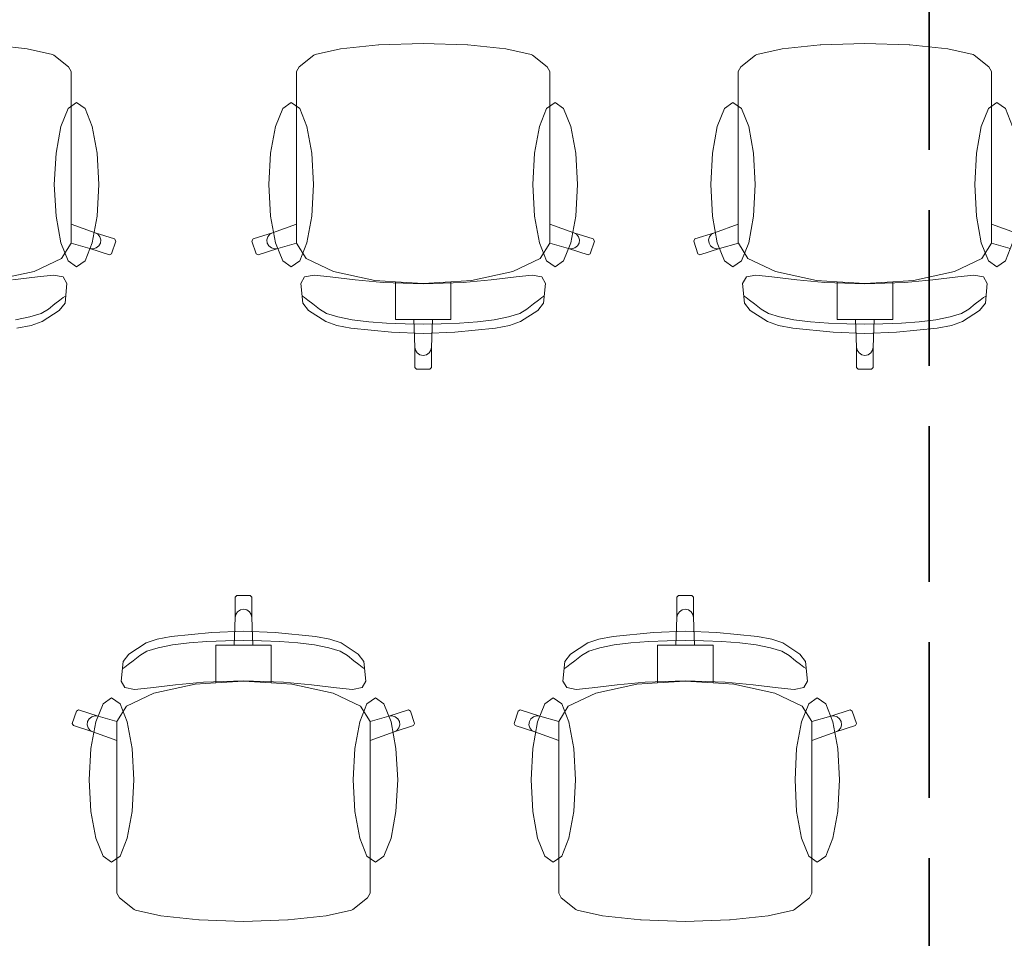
# Model space of a CAD drawing. Header units: millimetres. Extents: x -34676 to 172266, y 39940 to 476087.
# Tile 103 of 256: x 27061 to 28844, y 287130 to 288794. Entities that reach past the tile are written whole.
import ezdxf

# ---------------------------------------------------------------- set-up
doc = ezdxf.new("R2010")
doc.units = ezdxf.units.MM
doc.header["$MEASUREMENT"] = 0
doc.linetypes.add('Krawędzie ukryte', pattern=[3.912222, 2.822222, -1.09])
for name, color, linetype in [('#podkład', 252, 'Continuous'), ('Konstrukcja - Belki', 7, 'Continuous'), ('Wnętrze - Umeblowanie', 7, 'Continuous')]:
    doc.layers.add(name, color=color, linetype=linetype)

# ---------------------------------------------------------------- blocks, each defined once
blk = doc.blocks.new('UHYGFFFF')
at = {"layer": 'Konstrukcja - Belki', "color": 252, "linetype": 'Krawędzie ukryte', "lineweight": 35, "ltscale": 100}
blk.add_line((28317.6, 395762.6), (28317.6, 388592.6), dxfattribs=at)
at = {"layer": 'Wnętrze - Umeblowanie', "color": 252, "linetype": 'Continuous', "lineweight": 13, "ltscale": 100}
for p, q in [((26615.4, 394888.3), (26684.1, 394881.1)), ((26684.1, 394881.1), (26730, 394870.4)), ((27251.2, 394881.1), (27205.2, 394870.4)), ((27319.9, 394888.3), (27251.2, 394881.1)), ((27321, 394888.4), (27319.9, 394888.3)), ((27401, 394890.8), (27321, 394888.4)), ((27401, 394890.8), (27481, 394888.4)), ((27481, 394888.4), (27482.1, 394888.3)), ((27482.1, 394888.3), (27550.9, 394881.1)), ((27550.9, 394881.1), (27596.8, 394870.4)), ((28051.2, 394881.1), (28005.2, 394870.4)), ((28119.9, 394888.3), (28051.2, 394881.1)), ((28121, 394888.4), (28119.9, 394888.3)), ((28201, 394890.8), (28121, 394888.4)), ((28201, 394890.8), (28281, 394888.4)), ((28281, 394888.4), (28282.1, 394888.3)), ((28282.1, 394888.3), (28350.9, 394881.1)), ((28350.9, 394881.1), (28396.8, 394870.4)), ((26730, 394870.4), (26732.2, 394869.5)), ((26732.2, 394869.5), (26759, 394848.4)), ((27203.1, 394869.5), (27176.3, 394848.4)), ((27205.2, 394870.4), (27203.1, 394869.5)), ((27596.8, 394870.4), (27598.9, 394869.5)), ((27598.9, 394869.5), (27625.7, 394848.4)), ((28003.1, 394869.5), (27976.3, 394848.4)), ((28005.2, 394870.4), (28003.1, 394869.5)), ((28396.8, 394870.4), (28398.9, 394869.5)), ((28398.9, 394869.5), (28425.7, 394848.4)), ((26759, 394848.4), (26763.5, 394839.8)), ((27176.3, 394848.4), (27171.7, 394839.8)), ((27625.7, 394848.4), (27630.3, 394839.8)), ((27976.3, 394848.4), (27971.7, 394839.8)), ((28425.7, 394848.4), (28430.3, 394839.8)), ((26763.5, 394839.8), (26763.5, 394808.7)), ((27171.7, 394839.8), (27171.7, 394808.7)), ((27630.3, 394839.8), (27630.3, 394808.7)), ((27971.7, 394839.8), (27971.7, 394808.7)), ((28430.3, 394839.8), (28430.3, 394808.7)), ((26763.5, 394808.7), (26763.5, 394772.7)), ((27171.7, 394808.7), (27171.7, 394772.7)), ((27630.3, 394808.7), (27630.3, 394772.7)), ((27971.7, 394808.7), (27971.7, 394772.7)), ((28430.3, 394808.7), (28430.3, 394772.7)), ((26763.5, 394772.7), (26763.5, 394563.6)), ((27171.7, 394772.7), (27171.7, 394563.6)), ((27630.3, 394772.7), (27630.3, 394563.6)), ((27971.7, 394772.7), (27971.7, 394563.6)), ((28430.3, 394772.7), (28430.3, 394563.6)), ((26763.5, 394529.3), (26763.5, 394563.6)), ((26763.5, 394563.6), (26806.9, 394547.9)), ((27171.7, 394563.6), (27128.4, 394547.9)), ((27171.7, 394529.3), (27171.7, 394563.6)), ((27630.3, 394529.3), (27630.3, 394563.6)), ((27630.3, 394563.6), (27673.7, 394547.9)), ((27971.7, 394563.6), (27928.4, 394547.9)), ((27971.7, 394529.3), (27971.7, 394563.6)), ((28430.3, 394529.3), (28430.3, 394563.6)), ((28430.3, 394563.6), (28473.7, 394547.9)), ((26806.9, 394547.9), (26812, 394545)), ((26806.9, 394547.9), (26842.3, 394536.5)), ((26812, 394545), (26815.7, 394540.4)), ((26815.7, 394540.4), (26817.3, 394534.8)), ((27128.4, 394547.9), (27092.9, 394536.5)), ((27119.6, 394540.4), (27118, 394534.8)), ((27123.2, 394545), (27119.6, 394540.4)), ((27128.4, 394547.9), (27123.2, 394545)), ((27673.7, 394547.9), (27678.8, 394545)), ((27673.7, 394547.9), (27709.1, 394536.5)), ((27678.8, 394545), (27682.4, 394540.4)), ((27682.4, 394540.4), (27684, 394534.8)), ((27928.4, 394547.9), (27892.9, 394536.5)), ((27919.6, 394540.4), (27918, 394534.8)), ((27923.2, 394545), (27919.6, 394540.4)), ((27928.4, 394547.9), (27923.2, 394545)), ((26763.4, 394529.1), (26746.1, 394501.3)), ((26763.5, 394529.3), (26763.4, 394529.1)), ((26797.6, 394519.4), (26763.4, 394529.1)), ((26809.1, 394520.3), (26803.4, 394518.7)), ((26813.7, 394523.9), (26809.1, 394520.3)), ((26816.6, 394529), (26813.7, 394523.9)), ((26817.3, 394534.8), (26816.6, 394529)), ((26844.3, 394532.7), (26836.8, 394509.9)), ((26842.3, 394536.5), (26844.3, 394532.7)), ((27092.9, 394536.5), (27091, 394532.7)), ((27091, 394532.7), (27098.5, 394509.9)), ((27118, 394534.8), (27118.7, 394529)), ((27118.7, 394529), (27121.5, 394523.9)), ((27121.5, 394523.9), (27126.2, 394520.3)), ((27126.2, 394520.3), (27131.8, 394518.7)), ((27137.7, 394519.4), (27171.9, 394529.1)), ((27171.7, 394529.3), (27171.9, 394529.1)), ((27171.9, 394529.1), (27189.2, 394501.3)), ((27630.2, 394529.1), (27612.8, 394501.3)), ((27630.3, 394529.3), (27630.2, 394529.1)), ((27664.3, 394519.4), (27630.2, 394529.1)), ((27675.8, 394520.3), (27670.2, 394518.7)), ((27680.5, 394523.9), (27675.8, 394520.3)), ((27683.3, 394529), (27680.5, 394523.9)), ((27684, 394534.8), (27683.3, 394529)), ((27711, 394532.7), (27703.5, 394509.9)), ((27709.1, 394536.5), (27711, 394532.7)), ((27892.9, 394536.5), (27891, 394532.7)), ((27891, 394532.7), (27898.5, 394509.9)), ((27918, 394534.8), (27918.7, 394529)), ((27918.7, 394529), (27921.5, 394523.9)), ((27921.5, 394523.9), (27926.2, 394520.3)), ((27926.2, 394520.3), (27931.8, 394518.7)), ((27937.7, 394519.4), (27971.9, 394529.1)), ((27971.7, 394529.3), (27971.9, 394529.1)), ((27971.9, 394529.1), (27989.2, 394501.3)), ((28430.2, 394529.1), (28412.8, 394501.3)), ((28430.3, 394529.3), (28430.2, 394529.1)), ((28464.3, 394519.4), (28430.2, 394529.1)), ((26803.4, 394518.7), (26797.6, 394519.4)), ((26833, 394508), (26797.6, 394519.4)), ((26836.8, 394509.9), (26833, 394508)), ((27098.5, 394509.9), (27102.3, 394508)), ((27102.3, 394508), (27137.7, 394519.4)), ((27131.8, 394518.7), (27137.7, 394519.4)), ((27670.2, 394518.7), (27664.3, 394519.4)), ((27699.7, 394508), (27664.3, 394519.4)), ((27703.5, 394509.9), (27699.7, 394508)), ((27898.5, 394509.9), (27902.3, 394508)), ((27902.3, 394508), (27937.7, 394519.4)), ((27931.8, 394518.7), (27937.7, 394519.4)), ((26746.1, 394501.3), (26696.4, 394477.5)), ((27189.2, 394501.3), (27238.9, 394477.5)), ((27612.8, 394501.3), (27563.1, 394477.5)), ((27989.2, 394501.3), (28038.9, 394477.5)), ((28412.8, 394501.3), (28363.1, 394477.5)), ((26696.4, 394477.5), (26622, 394461.6)), ((26657.5, 394462.3), (26702.8, 394468.2)), ((26702.8, 394468.2), (26731.7, 394470.8)), ((26731.7, 394470.8), (26748.9, 394467.7)), ((26748.9, 394467.7), (26755.7, 394456.2)), ((27186.3, 394467.7), (27179.6, 394456.2)), ((27203.6, 394470.8), (27186.3, 394467.7)), ((27232.5, 394468.2), (27203.6, 394470.8)), ((27277.8, 394462.3), (27232.5, 394468.2)), ((27238.9, 394477.5), (27313.3, 394461.6)), ((27563.1, 394477.5), (27488.7, 394461.6)), ((27524.2, 394462.3), (27569.5, 394468.2)), ((27569.5, 394468.2), (27598.5, 394470.8)), ((27598.5, 394470.8), (27615.7, 394467.7)), ((27615.7, 394467.7), (27622.4, 394456.2)), ((27986.3, 394467.7), (27979.6, 394456.2)), ((28003.6, 394470.8), (27986.3, 394467.7)), ((28032.5, 394468.2), (28003.6, 394470.8)), ((28077.8, 394462.3), (28032.5, 394468.2)), ((28038.9, 394477.5), (28113.3, 394461.6)), ((28363.1, 394477.5), (28288.7, 394461.6)), ((28324.2, 394462.3), (28369.5, 394468.2)), ((28369.5, 394468.2), (28398.5, 394470.8)), ((28398.5, 394470.8), (28415.7, 394467.7)), ((28415.7, 394467.7), (28422.4, 394456.2)), ((26755.7, 394456.2), (26752.4, 394420.1)), ((27179.6, 394456.2), (27182.9, 394420.1)), ((27328.7, 394457.7), (27277.8, 394462.3)), ((27313.3, 394461.6), (27350.7, 394459.2)), ((27401, 394455.3), (27328.7, 394457.7)), ((27350.7, 394459.2), (27401, 394456)), ((27350.7, 394459.2), (27350.7, 394420.5)), ((27451.3, 394459.2), (27401, 394456)), ((27401, 394455.3), (27473.3, 394457.7)), ((27488.7, 394461.6), (27451.3, 394459.2)), ((27451.3, 394459.2), (27451.3, 394420.5)), ((27473.3, 394457.7), (27524.2, 394462.3)), ((27622.4, 394456.2), (27619.1, 394420.1)), ((27979.6, 394456.2), (27982.9, 394420.1)), ((28128.7, 394457.7), (28077.8, 394462.3)), ((28113.3, 394461.6), (28150.7, 394459.2)), ((28201, 394455.3), (28128.7, 394457.7)), ((28150.7, 394459.2), (28201, 394456)), ((28150.7, 394459.2), (28150.7, 394420.5)), ((28251.3, 394459.2), (28201, 394456)), ((28201, 394455.3), (28273.3, 394457.7)), ((28288.7, 394461.6), (28251.3, 394459.2)), ((28251.3, 394459.2), (28251.3, 394420.5)), ((28273.3, 394457.7), (28324.2, 394462.3)), ((28422.4, 394456.2), (28419.1, 394420.1)), ((26749.3, 394430.6), (26753, 394433.2)), ((27186, 394430.6), (27182.2, 394433.2)), ((27616, 394430.6), (27619.8, 394433.2)), ((27986, 394430.6), (27982.2, 394433.2)), ((28416, 394430.6), (28419.8, 394433.2)), ((26722.3, 394409.3), (26734, 394419.3)), ((26734, 394419.3), (26743, 394425.5)), ((26752.4, 394420.1), (26741.8, 394406.9)), ((26743, 394425.5), (26749.3, 394430.6)), ((27182.9, 394420.1), (27193.4, 394406.9)), ((27192.2, 394425.5), (27186, 394430.6)), ((27201.3, 394419.3), (27192.2, 394425.5)), ((27213, 394409.3), (27201.3, 394419.3)), ((27350.7, 394420.5), (27350.7, 394390.6)), ((27451.3, 394420.5), (27451.3, 394390.6)), ((27589, 394409.3), (27600.7, 394419.3)), ((27600.7, 394419.3), (27609.8, 394425.5)), ((27619.1, 394420.1), (27608.6, 394406.9)), ((27609.8, 394425.5), (27616, 394430.6)), ((27982.9, 394420.1), (27993.4, 394406.9)), ((27992.2, 394425.5), (27986, 394430.6)), ((28001.3, 394419.3), (27992.2, 394425.5)), ((28013, 394409.3), (28001.3, 394419.3)), ((28150.7, 394420.5), (28150.7, 394390.6)), ((28251.3, 394420.5), (28251.3, 394390.6)), ((28389, 394409.3), (28400.7, 394419.3)), ((28400.7, 394419.3), (28409.8, 394425.5)), ((28419.1, 394420.1), (28408.6, 394406.9)), ((28409.8, 394425.5), (28416, 394430.6)), ((26688.7, 394395.3), (26709.1, 394401.6)), ((26709.1, 394401.6), (26722.3, 394409.3)), ((26741.8, 394406.9), (26710.8, 394386.8)), ((27193.4, 394406.9), (27224.5, 394386.8)), ((27226.2, 394401.6), (27213, 394409.3)), ((27246.5, 394395.3), (27226.2, 394401.6)), ((27555.5, 394395.3), (27575.8, 394401.6)), ((27575.8, 394401.6), (27589, 394409.3)), ((27608.6, 394406.9), (27577.5, 394386.8)), ((27993.4, 394406.9), (28024.5, 394386.8)), ((28026.2, 394401.6), (28013, 394409.3)), ((28046.5, 394395.3), (28026.2, 394401.6)), ((28355.5, 394395.3), (28375.8, 394401.6)), ((28375.8, 394401.6), (28389, 394409.3)), ((28408.6, 394406.9), (28377.5, 394386.8)), ((26662.8, 394390.4), (26688.7, 394395.3)), ((26690.8, 394379.6), (26665, 394374.8)), ((26710.8, 394386.8), (26690.8, 394379.6)), ((27224.5, 394386.8), (27244.4, 394379.6)), ((27244.4, 394379.6), (27270.3, 394374.8)), ((27272.5, 394390.4), (27246.5, 394395.3)), ((27302.5, 394386.7), (27272.5, 394390.4)), ((27334.9, 394384.1), (27302.5, 394386.7)), ((27368.3, 394382.7), (27334.9, 394384.1)), ((27350.7, 394390.6), (27384.1, 394390.6)), ((27401, 394382.2), (27368.3, 394382.7)), ((27384.1, 394390.6), (27401, 394390.6)), ((27384.1, 394390.6), (27385.9, 394340.7)), ((27417.9, 394390.6), (27401, 394390.6)), ((27401, 394382.2), (27433.7, 394382.7)), ((27417.9, 394390.6), (27416.1, 394340.7)), ((27451.3, 394390.6), (27417.9, 394390.6)), ((27433.7, 394382.7), (27467.1, 394384.1)), ((27467.1, 394384.1), (27499.5, 394386.7)), ((27499.5, 394386.7), (27529.5, 394390.4)), ((27529.5, 394390.4), (27555.5, 394395.3)), ((27557.6, 394379.6), (27531.7, 394374.8)), ((27577.5, 394386.8), (27557.6, 394379.6)), ((28024.5, 394386.8), (28044.4, 394379.6)), ((28044.4, 394379.6), (28070.3, 394374.8)), ((28072.5, 394390.4), (28046.5, 394395.3)), ((28102.5, 394386.7), (28072.5, 394390.4)), ((28134.9, 394384.1), (28102.5, 394386.7)), ((28168.3, 394382.7), (28134.9, 394384.1)), ((28150.7, 394390.6), (28184.1, 394390.6)), ((28201, 394382.2), (28168.3, 394382.7)), ((28184.1, 394390.6), (28201, 394390.6)), ((28184.1, 394390.6), (28185.9, 394340.7)), ((28217.9, 394390.6), (28201, 394390.6)), ((28201, 394382.2), (28233.7, 394382.7)), ((28217.9, 394390.6), (28216.1, 394340.7)), ((28251.3, 394390.6), (28217.9, 394390.6)), ((28233.7, 394382.7), (28267.1, 394384.1)), ((28267.1, 394384.1), (28299.5, 394386.7)), ((28299.5, 394386.7), (28329.5, 394390.4)), ((28329.5, 394390.4), (28355.5, 394395.3)), ((28357.6, 394379.6), (28331.7, 394374.8)), ((28377.5, 394386.8), (28357.6, 394379.6)), ((27270.3, 394374.8), (27343.5, 394367.8)), ((27343.5, 394367.8), (27401, 394365.6)), ((27458.5, 394367.8), (27401, 394365.6)), ((27531.7, 394374.8), (27458.5, 394367.8)), ((28070.3, 394374.8), (28143.5, 394367.8)), ((28143.5, 394367.8), (28201, 394365.6)), ((28258.5, 394367.8), (28201, 394365.6)), ((28331.7, 394374.8), (28258.5, 394367.8)), ((27385.9, 394340.7), (27387.1, 394335)), ((27385.9, 394340.7), (27385.9, 394303.8)), ((27387.1, 394335), (27390.3, 394330.1)), ((27390.3, 394330.1), (27395.2, 394326.9)), ((27395.2, 394326.9), (27401, 394325.8)), ((27406.8, 394326.9), (27401, 394325.8)), ((27411.7, 394330.1), (27406.8, 394326.9)), ((27415, 394335), (27411.7, 394330.1)), ((27416.1, 394340.7), (27415, 394335)), ((27416.1, 394340.7), (27416.1, 394303.8)), ((28185.9, 394340.7), (28187.1, 394335)), ((28185.9, 394340.7), (28185.9, 394303.8)), ((28187.1, 394335), (28190.3, 394330.1)), ((28190.3, 394330.1), (28195.2, 394326.9)), ((28195.2, 394326.9), (28201, 394325.8)), ((28206.8, 394326.9), (28201, 394325.8)), ((28211.7, 394330.1), (28206.8, 394326.9)), ((28215, 394335), (28211.7, 394330.1)), ((28216.1, 394340.7), (28215, 394335)), ((28216.1, 394340.7), (28216.1, 394303.8)), ((27385.9, 394303.8), (27388.9, 394300.8)), ((27388.9, 394300.8), (27401, 394300.8)), ((27413.1, 394300.8), (27401, 394300.8)), ((27416.1, 394303.8), (27413.1, 394300.8)), ((28185.9, 394303.8), (28188.9, 394300.8)), ((28188.9, 394300.8), (28201, 394300.8)), ((28213.1, 394300.8), (28201, 394300.8)), ((28216.1, 394303.8), (28213.1, 394300.8)), ((27060.5, 393887.8), (27063.6, 393890.8)), ((27060.5, 393850.9), (27060.5, 393887.8)), ((27063.6, 393890.8), (27075.6, 393890.8)), ((27087.7, 393890.8), (27075.6, 393890.8)), ((27090.7, 393887.8), (27087.7, 393890.8)), ((27090.7, 393850.9), (27090.7, 393887.8)), ((27860.5, 393887.8), (27863.6, 393890.8)), ((27860.5, 393850.9), (27860.5, 393887.8)), ((27863.6, 393890.8), (27875.6, 393890.8)), ((27887.7, 393890.8), (27875.6, 393890.8)), ((27890.7, 393887.8), (27887.7, 393890.8)), ((27890.7, 393850.9), (27890.7, 393887.8)), ((27061.7, 393856.7), (27065, 393861.5)), ((27065, 393861.5), (27069.9, 393864.8)), ((27069.9, 393864.8), (27075.6, 393865.9)), ((27081.4, 393864.8), (27075.6, 393865.9)), ((27086.3, 393861.5), (27081.4, 393864.8)), ((27089.6, 393856.7), (27086.3, 393861.5)), ((27861.7, 393856.7), (27865, 393861.5)), ((27865, 393861.5), (27869.9, 393864.8)), ((27869.9, 393864.8), (27875.6, 393865.9)), ((27881.4, 393864.8), (27875.6, 393865.9)), ((27886.3, 393861.5), (27881.4, 393864.8)), ((27889.6, 393856.7), (27886.3, 393861.5)), ((27058.7, 393801.1), (27060.5, 393850.9)), ((27060.5, 393850.9), (27061.7, 393856.7)), ((27090.7, 393850.9), (27089.6, 393856.7)), ((27092.5, 393801.1), (27090.7, 393850.9)), ((27858.7, 393801.1), (27860.5, 393850.9)), ((27860.5, 393850.9), (27861.7, 393856.7)), ((27890.7, 393850.9), (27889.6, 393856.7)), ((27892.5, 393801.1), (27890.7, 393850.9)), ((27018.1, 393823.9), (27075.6, 393826.1)), ((27133.1, 393823.9), (27075.6, 393826.1)), ((27818.1, 393823.9), (27875.6, 393826.1)), ((27933.1, 393823.9), (27875.6, 393826.1)), ((26899.1, 393804.9), (26919, 393812.1)), ((26919, 393812.1), (26944.9, 393816.9)), ((26944.9, 393816.9), (27018.1, 393823.9)), ((27009.5, 393807.5), (26977.1, 393805)), ((27042.9, 393809), (27009.5, 393807.5)), ((27075.6, 393809.5), (27042.9, 393809)), ((27075.6, 393809.5), (27108.4, 393809)), ((27108.4, 393809), (27141.7, 393807.5)), ((27206.3, 393816.9), (27133.1, 393823.9)), ((27141.7, 393807.5), (27174.2, 393805)), ((27232.2, 393812.1), (27206.3, 393816.9)), ((27252.2, 393804.9), (27232.2, 393812.1)), ((27699.1, 393804.9), (27719, 393812.1)), ((27719, 393812.1), (27744.9, 393816.9)), ((27744.9, 393816.9), (27818.1, 393823.9)), ((27809.5, 393807.5), (27777.1, 393805)), ((27842.9, 393809), (27809.5, 393807.5)), ((27875.6, 393809.5), (27842.9, 393809)), ((27875.6, 393809.5), (27908.4, 393809)), ((27908.4, 393809), (27941.7, 393807.5)), ((28006.3, 393816.9), (27933.1, 393823.9)), ((27941.7, 393807.5), (27974.2, 393805)), ((28032.2, 393812.1), (28006.3, 393816.9)), ((28052.2, 393804.9), (28032.2, 393812.1)), ((26868.1, 393784.8), (26899.1, 393804.9)), ((26900.8, 393790.1), (26887.6, 393782.4)), ((26921.2, 393796.4), (26900.8, 393790.1)), ((26947.1, 393801.3), (26921.2, 393796.4)), ((26977.1, 393805), (26947.1, 393801.3)), ((27025.3, 393771.2), (27025.3, 393801.1)), ((27025.3, 393801.1), (27058.7, 393801.1)), ((27058.7, 393801.1), (27075.6, 393801.1)), ((27092.5, 393801.1), (27075.6, 393801.1)), ((27125.9, 393801.1), (27092.5, 393801.1)), ((27125.9, 393771.2), (27125.9, 393801.1)), ((27174.2, 393805), (27204.2, 393801.3)), ((27204.2, 393801.3), (27230.1, 393796.4)), ((27230.1, 393796.4), (27250.5, 393790.1)), ((27250.5, 393790.1), (27263.7, 393782.4)), ((27283.2, 393784.8), (27252.2, 393804.9)), ((27668.1, 393784.8), (27699.1, 393804.9)), ((27700.8, 393790.1), (27687.6, 393782.4)), ((27721.2, 393796.4), (27700.8, 393790.1)), ((27747.1, 393801.3), (27721.2, 393796.4)), ((27777.1, 393805), (27747.1, 393801.3)), ((27825.3, 393771.2), (27825.3, 393801.1)), ((27825.3, 393801.1), (27858.7, 393801.1)), ((27858.7, 393801.1), (27875.6, 393801.1)), ((27892.5, 393801.1), (27875.6, 393801.1)), ((27925.9, 393801.1), (27892.5, 393801.1)), ((27925.9, 393771.2), (27925.9, 393801.1)), ((27974.2, 393805), (28004.2, 393801.3)), ((28004.2, 393801.3), (28030.1, 393796.4)), ((28030.1, 393796.4), (28050.5, 393790.1)), ((28050.5, 393790.1), (28063.7, 393782.4)), ((28083.2, 393784.8), (28052.2, 393804.9)), ((26854.2, 393735.5), (26857.5, 393771.6)), ((26857.5, 393771.6), (26868.1, 393784.8)), ((26875.9, 393772.3), (26866.9, 393766.2)), ((26887.6, 393782.4), (26875.9, 393772.3)), ((27263.7, 393782.4), (27275.4, 393772.3)), ((27275.4, 393772.3), (27284.4, 393766.2)), ((27293.7, 393771.6), (27283.2, 393784.8)), ((27297, 393735.5), (27293.7, 393771.6)), ((27654.2, 393735.5), (27657.5, 393771.6)), ((27657.5, 393771.6), (27668.1, 393784.8)), ((27675.9, 393772.3), (27666.9, 393766.2)), ((27687.6, 393782.4), (27675.9, 393772.3)), ((28063.7, 393782.4), (28075.4, 393772.3)), ((28075.4, 393772.3), (28084.4, 393766.2)), ((28093.7, 393771.6), (28083.2, 393784.8)), ((28097, 393735.5), (28093.7, 393771.6)), ((26860.6, 393761), (26856.9, 393758.4)), ((26866.9, 393766.2), (26860.6, 393761)), ((27025.3, 393732.5), (27025.3, 393771.2)), ((27125.9, 393732.5), (27125.9, 393771.2)), ((27284.4, 393766.2), (27290.6, 393761)), ((27290.6, 393761), (27294.4, 393758.4)), ((27660.6, 393761), (27656.9, 393758.4)), ((27666.9, 393766.2), (27660.6, 393761)), ((27825.3, 393732.5), (27825.3, 393771.2)), ((27925.9, 393732.5), (27925.9, 393771.2)), ((28084.4, 393766.2), (28090.6, 393761)), ((28090.6, 393761), (28094.4, 393758.4)), ((27075.6, 393736.3), (27003.3, 393734)), ((27025.3, 393732.5), (27075.6, 393735.7)), ((27075.6, 393736.3), (27147.9, 393734)), ((27125.9, 393732.5), (27075.6, 393735.7)), ((27875.6, 393736.3), (27803.3, 393734)), ((27825.3, 393732.5), (27875.6, 393735.7)), ((27875.6, 393736.3), (27947.9, 393734)), ((27925.9, 393732.5), (27875.6, 393735.7)), ((26861, 393724), (26854.2, 393735.5)), ((26878.2, 393720.9), (26861, 393724)), ((26907.1, 393723.5), (26878.2, 393720.9)), ((26952.4, 393729.3), (26907.1, 393723.5)), ((26913.5, 393714.2), (26987.9, 393730.1)), ((27003.3, 393734), (26952.4, 393729.3)), ((26987.9, 393730.1), (27025.3, 393732.5)), ((27163.4, 393730.1), (27125.9, 393732.5)), ((27147.9, 393734), (27198.9, 393729.3)), ((27237.8, 393714.2), (27163.4, 393730.1)), ((27198.9, 393729.3), (27244.2, 393723.5)), ((27244.2, 393723.5), (27273.1, 393720.9)), ((27273.1, 393720.9), (27290.3, 393724)), ((27290.3, 393724), (27297, 393735.5)), ((27661, 393724), (27654.2, 393735.5)), ((27678.2, 393720.9), (27661, 393724)), ((27707.1, 393723.5), (27678.2, 393720.9)), ((27752.4, 393729.3), (27707.1, 393723.5)), ((27713.5, 393714.2), (27787.9, 393730.1)), ((27803.3, 393734), (27752.4, 393729.3)), ((27787.9, 393730.1), (27825.3, 393732.5)), ((27963.4, 393730.1), (27925.9, 393732.5)), ((27947.9, 393734), (27998.9, 393729.3)), ((28037.8, 393714.2), (27963.4, 393730.1)), ((27998.9, 393729.3), (28044.2, 393723.5)), ((28044.2, 393723.5), (28073.1, 393720.9)), ((28073.1, 393720.9), (28090.3, 393724)), ((28090.3, 393724), (28097, 393735.5)), ((26863.8, 393690.4), (26913.5, 393714.2)), ((27287.5, 393690.4), (27237.8, 393714.2)), ((27663.8, 393690.4), (27713.5, 393714.2)), ((28087.5, 393690.4), (28037.8, 393714.2)), ((26773.1, 393681.7), (26776.9, 393683.6)), ((26776.9, 393683.6), (26812.3, 393672.2)), ((26846.5, 393662.6), (26863.8, 393690.4)), ((27304.8, 393662.6), (27287.5, 393690.4)), ((27374.4, 393683.6), (27339, 393672.2)), ((27378.2, 393681.7), (27374.4, 393683.6)), ((27573.1, 393681.7), (27576.9, 393683.6)), ((27576.9, 393683.6), (27612.3, 393672.2)), ((27646.5, 393662.6), (27663.8, 393690.4)), ((28104.8, 393662.6), (28087.5, 393690.4)), ((28174.4, 393683.6), (28139, 393672.2)), ((28178.2, 393681.7), (28174.4, 393683.6)), ((26765.6, 393659), (26773.1, 393681.7)), ((26793.3, 393662.6), (26796.2, 393667.7)), ((26796.2, 393667.7), (26800.8, 393671.3)), ((26800.8, 393671.3), (26806.5, 393672.9)), ((26806.5, 393672.9), (26812.3, 393672.2)), ((26812.3, 393672.2), (26846.5, 393662.6)), ((27339, 393672.2), (27304.8, 393662.6)), ((27344.8, 393672.9), (27339, 393672.2)), ((27350.5, 393671.3), (27344.8, 393672.9)), ((27355.1, 393667.7), (27350.5, 393671.3)), ((27358, 393662.6), (27355.1, 393667.7)), ((27385.6, 393659), (27378.2, 393681.7)), ((27565.6, 393659), (27573.1, 393681.7)), ((27593.3, 393662.6), (27596.2, 393667.7)), ((27596.2, 393667.7), (27600.8, 393671.3)), ((27600.8, 393671.3), (27606.5, 393672.9)), ((27606.5, 393672.9), (27612.3, 393672.2)), ((27612.3, 393672.2), (27646.5, 393662.6)), ((28139, 393672.2), (28104.8, 393662.6)), ((28144.8, 393672.9), (28139, 393672.2)), ((28150.5, 393671.3), (28144.8, 393672.9)), ((28155.1, 393667.7), (28150.5, 393671.3)), ((28158, 393662.6), (28155.1, 393667.7)), ((28185.6, 393659), (28178.2, 393681.7)), ((26767.6, 393655.2), (26765.6, 393659)), ((26803, 393643.8), (26767.6, 393655.2)), ((26792.6, 393656.8), (26793.3, 393662.6)), ((26794.2, 393651.2), (26792.6, 393656.8)), ((26797.8, 393646.6), (26794.2, 393651.2)), ((26803, 393643.8), (26797.8, 393646.6)), ((26846.4, 393662.4), (26846.5, 393662.6)), ((26846.4, 393662.4), (26846.4, 393628.1)), ((27304.9, 393662.4), (27304.8, 393662.6)), ((27304.9, 393662.4), (27304.9, 393628.1)), ((27348.3, 393643.8), (27383.7, 393655.2)), ((27348.3, 393643.8), (27353.4, 393646.6)), ((27353.4, 393646.6), (27357.1, 393651.2)), ((27357.1, 393651.2), (27358.7, 393656.8)), ((27358.7, 393656.8), (27358, 393662.6)), ((27383.7, 393655.2), (27385.6, 393659)), ((27567.6, 393655.2), (27565.6, 393659)), ((27603, 393643.8), (27567.6, 393655.2)), ((27592.6, 393656.8), (27593.3, 393662.6)), ((27594.2, 393651.2), (27592.6, 393656.8)), ((27597.8, 393646.6), (27594.2, 393651.2)), ((27603, 393643.8), (27597.8, 393646.6)), ((27646.4, 393662.4), (27646.5, 393662.6)), ((27646.4, 393662.4), (27646.4, 393628.1)), ((28104.9, 393662.4), (28104.8, 393662.6)), ((28104.9, 393662.4), (28104.9, 393628.1)), ((28148.3, 393643.8), (28183.7, 393655.2)), ((28148.3, 393643.8), (28153.4, 393646.6)), ((28153.4, 393646.6), (28157.1, 393651.2)), ((28157.1, 393651.2), (28158.7, 393656.8)), ((28158.7, 393656.8), (28158, 393662.6)), ((28183.7, 393655.2), (28185.6, 393659)), ((26846.4, 393628.1), (26803, 393643.8)), ((27304.9, 393628.1), (27348.3, 393643.8)), ((27646.4, 393628.1), (27603, 393643.8)), ((28104.9, 393628.1), (28148.3, 393643.8)), ((26846.4, 393419), (26846.4, 393628.1)), ((27304.9, 393419), (27304.9, 393628.1)), ((27646.4, 393419), (27646.4, 393628.1)), ((28104.9, 393419), (28104.9, 393628.1)), ((26846.4, 393382.9), (26846.4, 393419)), ((27304.9, 393382.9), (27304.9, 393419)), ((27646.4, 393382.9), (27646.4, 393419)), ((28104.9, 393382.9), (28104.9, 393419)), ((26846.4, 393351.9), (26846.4, 393382.9)), ((27304.9, 393351.9), (27304.9, 393382.9)), ((27646.4, 393351.9), (27646.4, 393382.9)), ((28104.9, 393351.9), (28104.9, 393382.9)), ((26850.9, 393343.3), (26846.4, 393351.9)), ((27300.4, 393343.3), (27304.9, 393351.9)), ((27650.9, 393343.3), (27646.4, 393351.9)), ((28100.4, 393343.3), (28104.9, 393351.9)), ((26877.7, 393322.1), (26850.9, 393343.3)), ((27273.6, 393322.1), (27300.4, 393343.3)), ((27677.7, 393322.1), (27650.9, 393343.3)), ((28073.6, 393322.1), (28100.4, 393343.3)), ((26879.8, 393321.2), (26877.7, 393322.1)), ((26925.8, 393310.6), (26879.8, 393321.2)), ((26994.5, 393303.4), (26925.8, 393310.6)), ((27156.7, 393303.4), (27225.5, 393310.6)), ((27225.5, 393310.6), (27271.4, 393321.2)), ((27271.4, 393321.2), (27273.6, 393322.1)), ((27679.8, 393321.2), (27677.7, 393322.1)), ((27725.8, 393310.6), (27679.8, 393321.2)), ((27794.5, 393303.4), (27725.8, 393310.6)), ((27956.7, 393303.4), (28025.5, 393310.6)), ((28025.5, 393310.6), (28071.4, 393321.2)), ((28071.4, 393321.2), (28073.6, 393322.1)), ((26995.6, 393303.3), (26994.5, 393303.4)), ((27075.6, 393300.8), (26995.6, 393303.3)), ((27075.6, 393300.8), (27155.7, 393303.3)), ((27155.7, 393303.3), (27156.7, 393303.4)), ((27795.6, 393303.3), (27794.5, 393303.4)), ((27875.6, 393300.8), (27795.6, 393303.3)), ((27875.6, 393300.8), (27955.7, 393303.3)), ((27955.7, 393303.3), (27956.7, 393303.4))]:
    blk.add_line(p, q, dxfattribs=at)
at = {"layer": 'Wnętrze - Umeblowanie', "color": 252, "linetype": 'Continuous', "lineweight": 13, "ltscale": 100, "flags": 128}
for points in [[(26813.5, 394634.9), (26810.5, 394577.9), (26801.7, 394529.5), (26788.7, 394497.2), (26773.3, 394485.9), (26757.9, 394497.2), (26744.8, 394529.5), (26736.1, 394577.9), (26733, 394634.9), (26736.1, 394691.9), (26744.8, 394740.3), (26757.9, 394772.6), (26773.3, 394783.9), (26788.7, 394772.6), (26801.7, 394740.3), (26810.5, 394691.9)], [(27121.7, 394634.9), (27124.8, 394577.9), (27133.5, 394529.5), (27146.6, 394497.2), (27162, 394485.9), (27177.4, 394497.2), (27190.5, 394529.5), (27199.2, 394577.9), (27202.3, 394634.9), (27199.2, 394691.9), (27190.5, 394740.3), (27177.4, 394772.6), (27162, 394783.9), (27146.6, 394772.6), (27133.5, 394740.3), (27124.8, 394691.9)], [(27680.3, 394634.9), (27677.2, 394577.9), (27668.5, 394529.5), (27655.4, 394497.2), (27640, 394485.9), (27624.6, 394497.2), (27611.5, 394529.5), (27602.8, 394577.9), (27599.8, 394634.9), (27602.8, 394691.9), (27611.5, 394740.3), (27624.6, 394772.6), (27640, 394783.9), (27655.4, 394772.6), (27668.5, 394740.3), (27677.2, 394691.9)], [(27921.7, 394634.9), (27924.8, 394577.9), (27933.5, 394529.5), (27946.6, 394497.2), (27962, 394485.9), (27977.4, 394497.2), (27990.5, 394529.5), (27999.2, 394577.9), (28002.3, 394634.9), (27999.2, 394691.9), (27990.5, 394740.3), (27977.4, 394772.6), (27962, 394783.9), (27946.6, 394772.6), (27933.5, 394740.3), (27924.8, 394691.9)], [(28480.3, 394634.9), (28477.2, 394577.9), (28468.5, 394529.5), (28455.4, 394497.2), (28440, 394485.9), (28424.6, 394497.2), (28411.5, 394529.5), (28402.8, 394577.9), (28399.8, 394634.9), (28402.8, 394691.9), (28411.5, 394740.3), (28424.6, 394772.6), (28440, 394783.9), (28455.4, 394772.6), (28468.5, 394740.3), (28477.2, 394691.9)], [(26796.4, 393556.8), (26799.4, 393613.8), (26808.2, 393662.1), (26821.2, 393694.4), (26836.6, 393705.8), (26852, 393694.4), (26865.1, 393662.1), (26873.8, 393613.8), (26876.9, 393556.8), (26873.8, 393499.8), (26865.1, 393451.4), (26852, 393419.1), (26836.6, 393407.8), (26821.2, 393419.1), (26808.2, 393451.4), (26799.4, 393499.8)], [(27354.9, 393556.8), (27351.8, 393613.8), (27343.1, 393662.1), (27330, 393694.4), (27314.6, 393705.8), (27299.2, 393694.4), (27286.2, 393662.1), (27277.4, 393613.8), (27274.4, 393556.8), (27277.4, 393499.8), (27286.2, 393451.4), (27299.2, 393419.1), (27314.6, 393407.8), (27330, 393419.1), (27343.1, 393451.4), (27351.8, 393499.8)], [(27596.4, 393556.8), (27599.4, 393613.8), (27608.2, 393662.1), (27621.2, 393694.4), (27636.6, 393705.8), (27652, 393694.4), (27665.1, 393662.1), (27673.8, 393613.8), (27676.9, 393556.8), (27673.8, 393499.8), (27665.1, 393451.4), (27652, 393419.1), (27636.6, 393407.8), (27621.2, 393419.1), (27608.2, 393451.4), (27599.4, 393499.8)], [(28154.9, 393556.8), (28151.8, 393613.8), (28143.1, 393662.1), (28130, 393694.4), (28114.6, 393705.8), (28099.2, 393694.4), (28086.2, 393662.1), (28077.4, 393613.8), (28074.4, 393556.8), (28077.4, 393499.8), (28086.2, 393451.4), (28099.2, 393419.1), (28114.6, 393407.8), (28130, 393419.1), (28143.1, 393451.4), (28151.8, 393499.8)]]:
    blk.add_lwpolyline(points, close=True, dxfattribs=at)

msp = doc.modelspace()

# ---------------------------------------------------------------- block references
at = {"layer": '#podkład'}
msp.add_blockref('UHYGFFFF', (390.9, -106139.9), dxfattribs=at)

doc.saveas('drawing.dxf')
